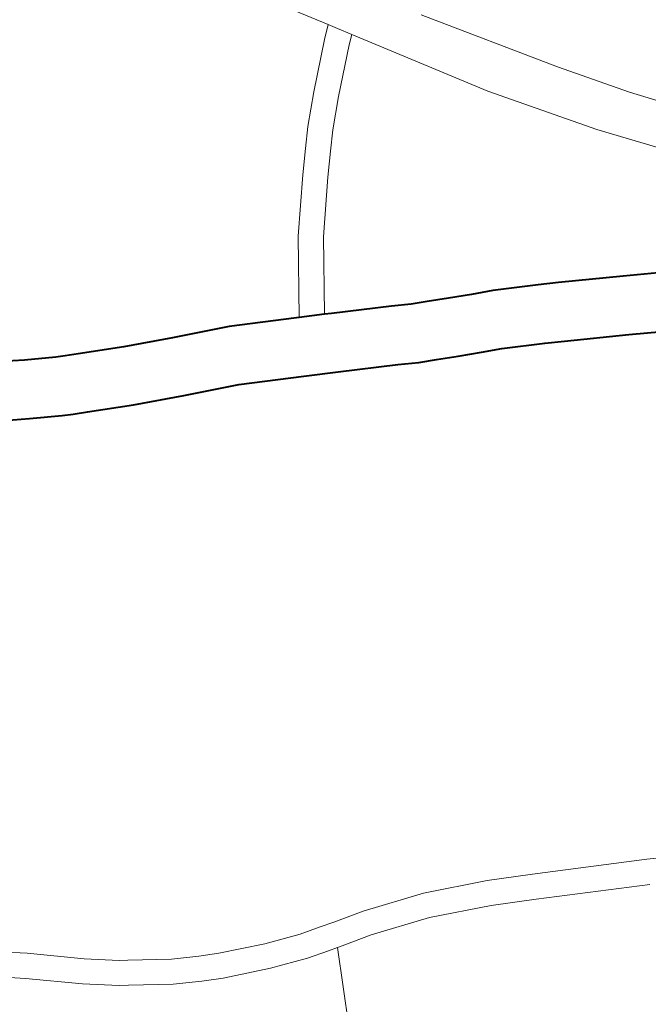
# Model space of a CAD drawing. Header units: metres. Extents: x 148316 to 148653, y 486436 to 486744.
# Tile 91 of 110: x 148561.15 to 148562.65, y 486715.47 to 486717.82. Entities that reach past the tile are written whole.
import ezdxf

# ---------------------------------------------------------------- set-up
doc = ezdxf.new("R2010")
doc.units = ezdxf.units.M
doc.header["$MEASUREMENT"] = 0
for name, color, linetype, lineweight in [('WVB-pen-brm-dik 018', 6, 'Continuous', 13), ('WVB-pen-dik 035', 1, 'Continuous', 40), ('WVB-raster-60%', 253, 'Continuous', 30)]:
    doc.layers.add(name, color=color, linetype=linetype, lineweight=lineweight)

# ---------------------------------------------------------------- blocks, each defined once
blk = doc.blocks.new('INZET')
at = {"layer": 'WVB-pen-brm-dik 018'}
for p, q in [((-0.042453, -0.111532), (-0.040348, -0.114893)), ((-0.040348, -0.114893), (-0.042453, -0.111532)), ((-0.040348, -0.114893), (-0.040485, -0.115012)), ((-0.040485, -0.115012), (-0.040348, -0.114893)), ((-0.040348, -0.114893), (-0.040285, -0.114994)), ((-0.040285, -0.114994), (-0.040348, -0.114893)), ((-0.040485, -0.115012), (-0.040953, -0.115447)), ((-0.040953, -0.115447), (-0.040485, -0.115012)), ((-0.040285, -0.114994), (-0.040187, -0.115151)), ((-0.040187, -0.115151), (-0.040285, -0.114994)), ((-0.040285, -0.115236), (-0.040187, -0.115151)), ((-0.040187, -0.115151), (-0.040285, -0.115236)), ((-0.040187, -0.115151), (-0.039262, -0.116642)), ((-0.039262, -0.116642), (-0.040187, -0.115151)), ((-0.040746, -0.115663), (-0.040285, -0.115236)), ((-0.040285, -0.115236), (-0.040746, -0.115663)), ((-0.040953, -0.115447), (-0.041249, -0.11574)), ((-0.041249, -0.11574), (-0.040953, -0.115447)), ((-0.038415, -0.116885), (-0.039379, -0.11544)), ((-0.039379, -0.11544), (-0.038415, -0.116885)), ((-0.041249, -0.11574), (-0.041425, -0.115939)), ((-0.041425, -0.115939), (-0.041249, -0.11574)), ((-0.04103, -0.115946), (-0.040746, -0.115663)), ((-0.040746, -0.115663), (-0.04103, -0.115946)), ((-0.045848, -0.115907), (-0.04561, -0.116054)), ((-0.041425, -0.115939), (-0.041632, -0.116177)), ((-0.041632, -0.116177), (-0.041425, -0.115939)), ((-0.041199, -0.116137), (-0.04103, -0.115946)), ((-0.04103, -0.115946), (-0.041199, -0.116137)), ((-0.04561, -0.116054), (-0.045286, -0.11624)), ((-0.045286, -0.11624), (-0.045188, -0.116293)), ((-0.041632, -0.116177), (-0.0421, -0.116738)), ((-0.0421, -0.116738), (-0.041632, -0.116177)), ((-0.041404, -0.116372), (-0.041199, -0.116137)), ((-0.041199, -0.116137), (-0.041404, -0.116372)), ((-0.045188, -0.116293), (-0.045047, -0.116363)), ((-0.045047, -0.116363), (-0.044558, -0.116609)), ((-0.041861, -0.116919), (-0.041404, -0.116372)), ((-0.041404, -0.116372), (-0.041861, -0.116919)), ((-0.045967, -0.116656), (-0.046222, -0.1165)), ((-0.045628, -0.116851), (-0.045967, -0.116656)), ((-0.044558, -0.116609), (-0.044021, -0.116858)), ((-0.039262, -0.116642), (-0.038467, -0.117764)), ((-0.038467, -0.117764), (-0.039262, -0.116642)), ((-0.0421, -0.116738), (-0.042653, -0.117536)), ((-0.042653, -0.117536), (-0.0421, -0.116738)), ((-0.045512, -0.116915), (-0.045628, -0.116851)), ((-0.045359, -0.11699), (-0.045512, -0.116915)), ((-0.044021, -0.116858), (-0.043393, -0.117141)), ((-0.042386, -0.117678), (-0.041861, -0.116919)), ((-0.041861, -0.116919), (-0.042386, -0.117678)), ((-0.037895, -0.117628), (-0.038415, -0.116885)), ((-0.038415, -0.116885), (-0.037895, -0.117628)), ((-0.044862, -0.11724), (-0.045359, -0.11699)), ((-0.043393, -0.117141), (-0.042683, -0.11752)), ((-0.044312, -0.117495), (-0.044862, -0.11724)), ((-0.043701, -0.11777), (-0.044312, -0.117495)), ((-0.042683, -0.11752), (-0.042653, -0.117536)), ((-0.042653, -0.117536), (-0.042386, -0.117678)), ((-0.037337, -0.11835), (-0.037895, -0.117628)), ((-0.037895, -0.117628), (-0.037337, -0.11835)), ((-0.043013, -0.118137), (-0.043701, -0.11777)), ((-0.042386, -0.117678), (-0.042312, -0.117718)), ((-0.042312, -0.117718), (-0.041682, -0.118063)), ((-0.038467, -0.117764), (-0.037559, -0.11893)), ((-0.037559, -0.11893), (-0.038467, -0.117764)), ((-0.041682, -0.118063), (-0.041475, -0.118178)), ((-0.042648, -0.118332), (-0.043013, -0.118137)), ((-0.041475, -0.118178), (-0.041302, -0.118266)), ((-0.042021, -0.118675), (-0.042648, -0.118332)), ((-0.041302, -0.118266), (-0.041072, -0.118379)), ((-0.041072, -0.118379), (-0.040823, -0.1185)), ((-0.040823, -0.1185), (-0.040588, -0.11861)), ((-0.041803, -0.118797), (-0.042021, -0.118675)), ((-0.040588, -0.11861), (-0.04011, -0.118867)), ((-0.041614, -0.118892), (-0.041803, -0.118797)), ((-0.041379, -0.119008), (-0.041614, -0.118892)), ((-0.04011, -0.118867), (-0.039898, -0.118987)), ((-0.041124, -0.119132), (-0.041379, -0.119008)), ((-0.039898, -0.118987), (-0.039227, -0.11937)), ((-0.040902, -0.119236), (-0.041124, -0.119132)), ((-0.040449, -0.11948), (-0.040902, -0.119236)), ((-0.039227, -0.11937), (-0.038717, -0.119665)), ((-0.040244, -0.119596), (-0.040449, -0.11948)), ((-0.039576, -0.119977), (-0.040244, -0.119596)), ((-0.03907, -0.12027), (-0.039576, -0.119977)), ((-0.049682, -0.12183), (-0.049943, -0.121621)), ((-0.049943, -0.121621), (-0.049682, -0.12183)), ((-0.049874, -0.122061), (-0.050126, -0.121859)), ((-0.050126, -0.121859), (-0.049874, -0.122061)), ((-0.049168, -0.122278), (-0.049682, -0.12183)), ((-0.049682, -0.12183), (-0.049168, -0.122278)), ((-0.049359, -0.122509), (-0.049874, -0.122061)), ((-0.049874, -0.122061), (-0.049359, -0.122509)), ((-0.048839, -0.122534), (-0.049168, -0.122278)), ((-0.049168, -0.122278), (-0.048839, -0.122534)), ((-0.049016, -0.122777), (-0.049359, -0.122509)), ((-0.049359, -0.122509), (-0.049016, -0.122777)), ((-0.048756, -0.122591), (-0.048839, -0.122534)), ((-0.048839, -0.122534), (-0.048756, -0.122591)), ((-0.048323, -0.122882), (-0.048756, -0.122591)), ((-0.048756, -0.122591), (-0.048323, -0.122882)), ((-0.048923, -0.122839), (-0.049016, -0.122777)), ((-0.049016, -0.122777), (-0.048923, -0.122839)), ((-0.048481, -0.123138), (-0.048923, -0.122839)), ((-0.048923, -0.122839), (-0.048481, -0.123138)), ((-0.04804, -0.123041), (-0.048323, -0.122882)), ((-0.048323, -0.122882), (-0.04804, -0.123041)), ((-0.047825, -0.123152), (-0.04804, -0.123041)), ((-0.04804, -0.123041), (-0.047825, -0.123152)), ((-0.048181, -0.123305), (-0.048481, -0.123138)), ((-0.048481, -0.123138), (-0.048181, -0.123305)), ((-0.047314, -0.123377), (-0.047825, -0.123152)), ((-0.047825, -0.123152), (-0.047314, -0.123377)), ((-0.047954, -0.123422), (-0.048181, -0.123305)), ((-0.048181, -0.123305), (-0.047954, -0.123422)), ((-0.046904, -0.123527), (-0.047314, -0.123377)), ((-0.047314, -0.123377), (-0.046904, -0.123527)), ((-0.047427, -0.123655), (-0.047954, -0.123422)), ((-0.047954, -0.123422), (-0.047427, -0.123655)), ((-0.046659, -0.123597), (-0.046904, -0.123527)), ((-0.046904, -0.123527), (-0.046659, -0.123597)), ((-0.046496, -0.123644), (-0.046659, -0.123597)), ((-0.046659, -0.123597), (-0.046496, -0.123644)), ((-0.046997, -0.123812), (-0.047427, -0.123655)), ((-0.047427, -0.123655), (-0.046997, -0.123812)), ((-0.046133, -0.12374), (-0.046496, -0.123644)), ((-0.046496, -0.123644), (-0.046133, -0.12374)), ((-0.045424, -0.123982), (-0.046133, -0.12374)), ((-0.046133, -0.12374), (-0.045424, -0.123982)), ((-0.046742, -0.123885), (-0.046997, -0.123812)), ((-0.046997, -0.123812), (-0.046742, -0.123885)), ((-0.049668, -0.129817), (-0.046633, -0.123916)), ((-0.046633, -0.123916), (-0.049668, -0.129817)), ((-0.046633, -0.123916), (-0.046742, -0.123885)), ((-0.046742, -0.123885), (-0.046633, -0.123916)), ((-0.046633, -0.123916), (-0.046576, -0.123933)), ((-0.046576, -0.123933), (-0.046633, -0.123916)), ((-0.046576, -0.123933), (-0.04622, -0.124027)), ((-0.04622, -0.124027), (-0.046576, -0.123933)), ((-0.044721, -0.124298), (-0.045424, -0.123982)), ((-0.045424, -0.123982), (-0.044721, -0.124298)), ((-0.04622, -0.124027), (-0.045534, -0.124261)), ((-0.045534, -0.124261), (-0.04622, -0.124027)), ((-0.045534, -0.124261), (-0.044851, -0.124568)), ((-0.044851, -0.124568), (-0.045534, -0.124261)), ((-0.044234, -0.124549), (-0.044721, -0.124298)), ((-0.044721, -0.124298), (-0.044234, -0.124549)), ((-0.044851, -0.124568), (-0.044374, -0.124815)), ((-0.044374, -0.124815), (-0.044851, -0.124568)), ((-0.043025, -0.125194), (-0.044234, -0.124549)), ((-0.044234, -0.124549), (-0.043025, -0.125194)), ((-0.044374, -0.124815), (-0.043169, -0.125458)), ((-0.043169, -0.125458), (-0.044374, -0.124815)), ((-0.042511, -0.125482), (-0.043025, -0.125194)), ((-0.043025, -0.125194), (-0.042511, -0.125482))]:
    blk.add_line(p, q, dxfattribs=at)
at = {"layer": 'WVB-pen-dik 035', "flags": 128}
for points in [[(-0.042683, -0.11752), (-0.043393, -0.117141), (-0.044021, -0.116858), (-0.044558, -0.116609), (-0.045047, -0.116363), (-0.045188, -0.116293), (-0.045286, -0.11624), (-0.04561, -0.116054), (-0.045848, -0.115907), (-0.046102, -0.115743)], [(-0.046483, -0.11633), (-0.046222, -0.1165), (-0.045967, -0.116656), (-0.045628, -0.116851), (-0.045512, -0.116915), (-0.045359, -0.11699), (-0.044862, -0.11724), (-0.044312, -0.117495), (-0.043701, -0.11777), (-0.043013, -0.118137)], [(-0.042653, -0.117536), (-0.042683, -0.11752)], [(-0.042386, -0.117678), (-0.042653, -0.117536)], [(-0.042312, -0.117718), (-0.042386, -0.117678)], [(-0.032559, -0.123455), (-0.032652, -0.123397), (-0.033851, -0.122638), (-0.034863, -0.121997), (-0.036139, -0.121206), (-0.037152, -0.120587), (-0.037836, -0.120184), (-0.038717, -0.119665), (-0.039227, -0.11937), (-0.039898, -0.118987), (-0.04011, -0.118867), (-0.040588, -0.11861), (-0.040823, -0.1185), (-0.041072, -0.118379), (-0.041302, -0.118266), (-0.041475, -0.118178), (-0.041682, -0.118063), (-0.042312, -0.117718)], [(-0.043013, -0.118137), (-0.042648, -0.118332)], [(-0.042648, -0.118332), (-0.042021, -0.118675), (-0.041803, -0.118797), (-0.041614, -0.118892), (-0.041379, -0.119008), (-0.041124, -0.119132), (-0.040902, -0.119236), (-0.040449, -0.11948), (-0.040244, -0.119596), (-0.039576, -0.119977), (-0.03907, -0.12027), (-0.038191, -0.120787), (-0.037512, -0.121187), (-0.036506, -0.121802), (-0.035234, -0.12259), (-0.034225, -0.12323), (-0.033026, -0.123988), (-0.032227, -0.124494)]]:
    blk.add_lwpolyline(points, dxfattribs=at)

msp = doc.modelspace()

# ---------------------------------------------------------------- block references
at = {"layer": 'WVB-raster-60%', "xscale": 200, "yscale": 200, "zscale": 200, "rotation": 35.4407035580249}
msp.add_blockref('INZET', (148555.136, 486741.2042), dxfattribs=at)

doc.saveas('drawing.dxf')
